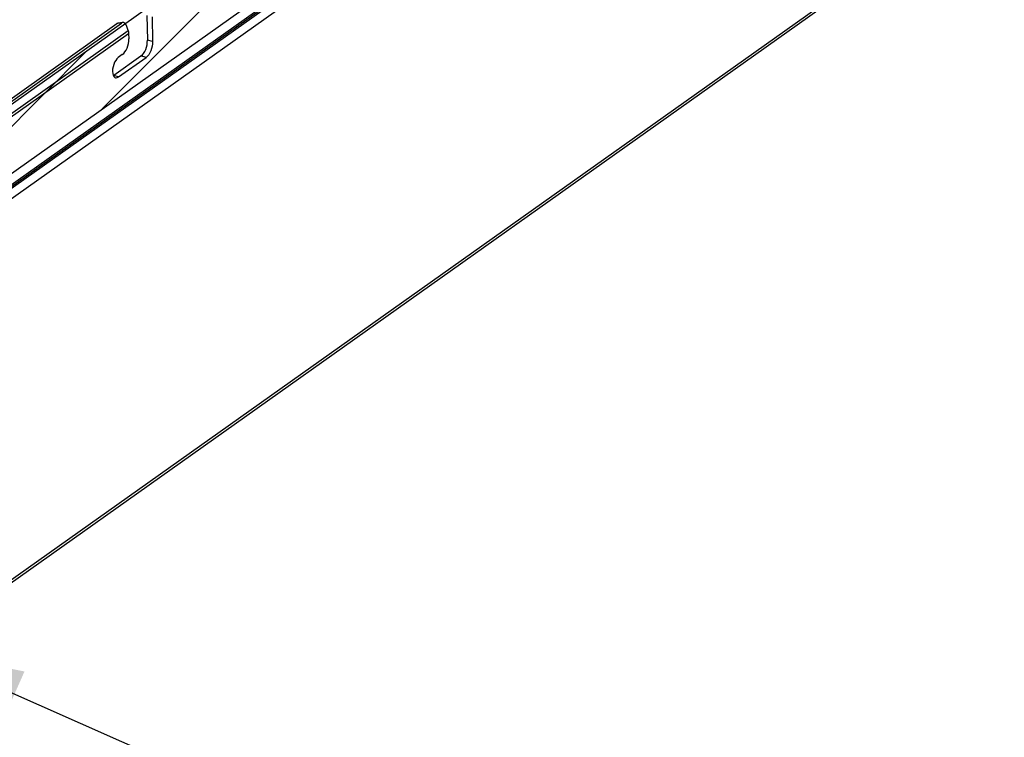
# Model space of a CAD drawing. Header units: millimetres. Extents: x 6 to 414, y 7 to 290.
# Tile 50 of 256: x 164 to 180, y 101 to 113. Entities that reach past the tile are written whole.
import ezdxf

# ---------------------------------------------------------------- set-up
doc = ezdxf.new("R2010")
doc.units = ezdxf.units.MM
doc.header["$LTSCALE"] = 23.1
doc.layers.get('0').update_dxf_attribs({"linetype": 'CONTINUOUS'})
doc.layers.add('00_COMPONENTS', color=7, linetype='CONTINUOUS')
doc.styles.get("Standard").update_dxf_attribs({"font": 'txt', "width": 0.6})
doc.dimstyles.get("Standard").update_dxf_attribs({"dimtxt": 2.5, "dimasz": 1.8, "dimexe": 0.05, "dimexo": 0.0625, "dimtad": 1, "dimzin": 0, "dimdsep": 46, "dimtxsty": 'Standard', "dimblk": '_FILLED', "dimblk1": '_FILLED', "dimblk2": '_FILLED', "dimcen": 0.09, "dimadec": 0, "dimazin": 0, "dimtol": 1, "dimtp": 0.01, "dimtm": 0.01, "dimtfac": 1, "dimtofl": 0, "dimtmove": 0, "dimatfit": 3, "dimldrblk": '_FILLED', "dimfxl": 0, "dimtolj": 1, "dimtzin": 0, "dimarcsym": 0})

# ---------------------------------------------------------------- blocks, each defined once
blk = doc.blocks.new('_FILLED')
at = {"color": 0, "linetype": 'ByBlock'}
blk.add_solid([(0, 0), (-1, 0.2222), (-1, -0.2222)], dxfattribs=at)

msp = doc.modelspace()

# ---------------------------------------------------------------- linework, layer by layer
at = {"color": 4, "linetype": 'Continuous'}
for p, q in [((176.649, 120.839), (144.55, 98.072)), ((145.086, 97.338), (176.675, 119.742))]:
    msp.add_line(p, q, dxfattribs=at)
at = {"color": 2, "linetype": 'Continuous'}
for p, q in [((165.23, 111.625), (169.064, 115.459)), ((161.144, 108.727), (164.979, 112.561))]:
    msp.add_line(p, q, dxfattribs=at)
at = {"layer": '00_COMPONENTS', "color": 3, "linetype": 'Continuous'}
for p, q in [((145.199, 97.236), (176.679, 119.563)), ((145.21, 97.216), (176.691, 119.543)), ((145.234, 97.2), (176.714, 119.528)), ((145.303, 97.082), (176.788, 119.413)), ((145.447, 91.002), (176.987, 113.372)), ((145.415, 90.932), (176.89, 113.255)), ((166.041, 113.121), (166.05, 112.719)), ((162.306, 110.526), (165.653, 112.9)), ((162.307, 110.722), (165.546, 113.019)), ((165.653, 112.9), (165.631, 112.966)), ((162.314, 110.478), (165.661, 112.852)), ((165.661, 112.852), (165.663, 112.763)), ((166.05, 112.719), (166.049, 112.681)), ((165.559, 112.507), (165.492, 112.459)), ((165.499, 112.145), (165.946, 112.463)), ((165.439, 112.138), (165.45, 112.133)), ((165.477, 112.134), (165.499, 112.145))]:
    msp.add_line(p, q, dxfattribs=at)
at = {"layer": '00_COMPONENTS', "color": 7, "linetype": 'Continuous'}
for p, q in [((165.565, 113.027), (165.486, 113.017)), ((165.957, 113.144), (165.966, 112.741)), ((162.229, 110.713), (165.468, 113.01)), ((165.546, 113.019), (165.468, 113.01)), ((166.05, 112.719), (165.966, 112.741)), ((165.422, 112.173), (165.862, 112.485)), ((165.946, 112.463), (165.862, 112.485)), ((165.499, 112.145), (165.415, 112.168))]:
    msp.add_line(p, q, dxfattribs=at)
at = {"layer": '00_COMPONENTS', "color": 3, "linetype": 'Continuous'}
for points in [[(165.565, 113.027), (165.561, 113.026), (165.546, 113.019)], [(165.631, 112.966), (165.62, 112.989), (165.608, 113.007), (165.593, 113.019), (165.577, 113.026), (165.565, 113.027)], [(165.653, 112.9), (165.655, 112.892), (165.657, 112.884)], [(165.657, 112.884), (165.659, 112.876), (165.66, 112.868), (165.661, 112.86), (165.661, 112.852)], [(165.559, 112.507), (165.581, 112.526), (165.6, 112.55), (165.619, 112.58), (165.635, 112.614), (165.648, 112.65), (165.657, 112.688), (165.662, 112.726), (165.663, 112.763)], [(166.022, 112.569), (166.006, 112.536), (165.987, 112.506), (165.968, 112.482), (165.946, 112.463)], [(166.049, 112.681), (166.044, 112.644), (166.034, 112.606), (166.022, 112.569)], [(165.492, 112.459), (165.47, 112.439), (165.451, 112.414), (165.433, 112.383), (165.419, 112.347), (165.408, 112.309)], [(165.408, 112.309), (165.402, 112.271), (165.4, 112.235), (165.404, 112.202), (165.411, 112.174)], [(165.411, 112.174), (165.423, 112.152), (165.439, 112.138)], [(165.45, 112.133), (165.457, 112.132), (165.477, 112.134)]]:
    msp.add_lwpolyline(points, dxfattribs=at)
at = {"layer": '00_COMPONENTS', "color": 7, "linetype": 'Continuous'}
for points in [[(165.468, 113.01), (165.483, 113.017), (165.487, 113.017)], [(165.95, 112.629), (165.96, 112.667), (165.965, 112.704), (165.966, 112.741)], [(165.903, 112.528), (165.922, 112.558), (165.938, 112.592), (165.95, 112.629)], [(165.862, 112.485), (165.884, 112.504), (165.903, 112.528)]]:
    msp.add_lwpolyline(points, dxfattribs=at)

# ---------------------------------------------------------------- leaders
at = {"color": 2, "linetype": 'Continuous'}
msp.add_leader([(162.163, 102.859), (185.406, 92.573)], dimstyle='Standard', override={"dimtad": 0}, dxfattribs=at)

doc.saveas('drawing.dxf')
